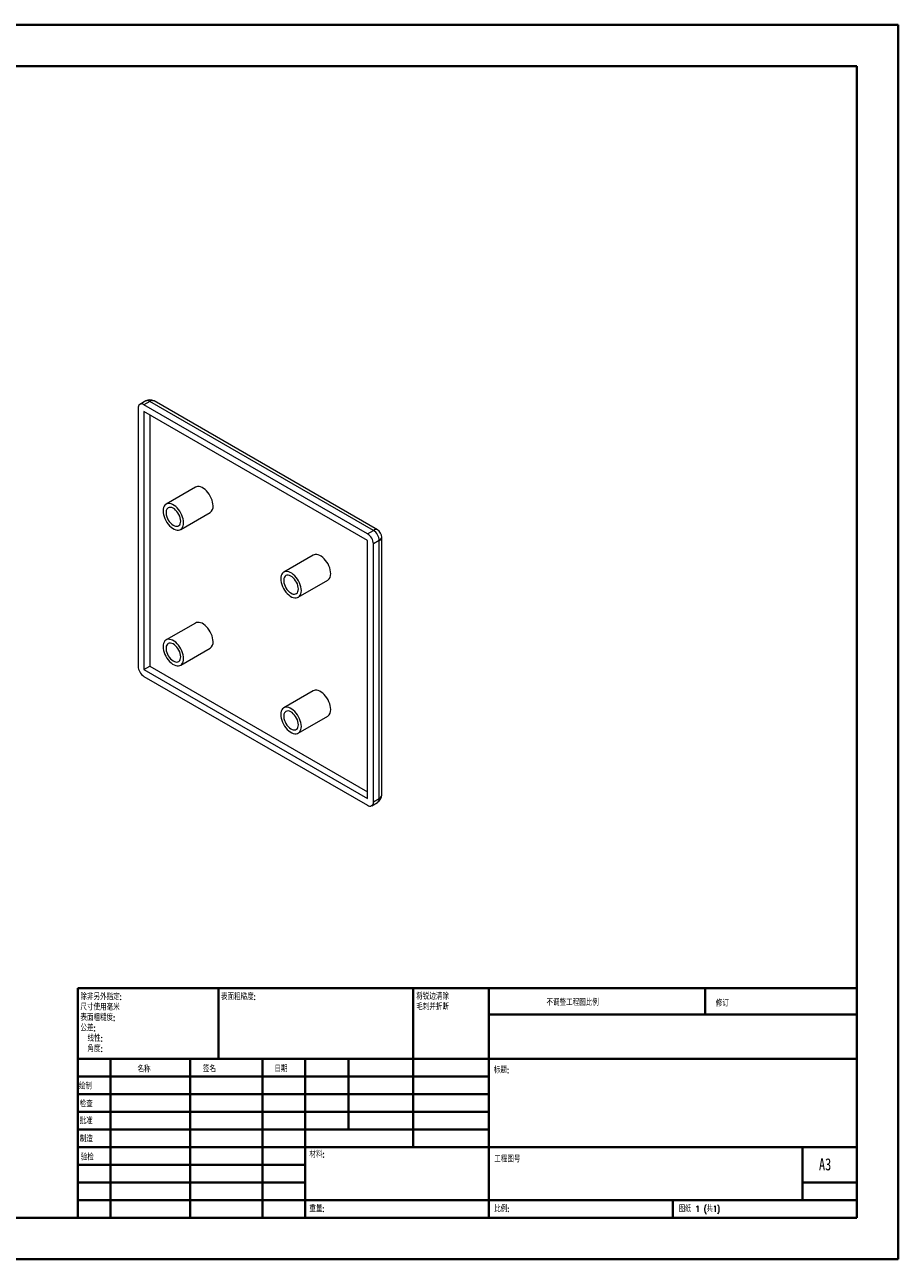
# Model space of a CAD drawing. Header units: millimetres. Extents: x 0 to 420, y 0 to 297.
# Tile 2 of 2: x 210 to 420, y 0 to 297. Entities that reach past the tile are written whole.
import ezdxf

# ---------------------------------------------------------------- set-up
doc = ezdxf.new("R2010")
doc.units = ezdxf.units.MM
doc.styles.add('SLDTEXTSTYLE0', font='TXT', dxfattribs={"width": 0.75, "bigfont": 'bigfont'})
doc.styles.add('SLDTEXTSTYLE1', font='TXT', dxfattribs={"width": 0.75})
doc.styles.add('SLDTEXTSTYLE2', font='TXT', dxfattribs={"width": 0.694444, "bigfont": 'bigfont'})

# ---------------------------------------------------------------- blocks, each defined once
blk = doc.blocks.new('SW_NOTE_0')
at = {"color": 0, "linetype": 'Continuous', "lineweight": 0, "char_height": 1.5, "attachment_point": 1, "style": 'SLDTEXTSTYLE0'}
for s, insert in [('\\M+18FAB锐边\\M+190B4\\M+18F9C', (0, 1.93)), ('\\M+196D1\\M+18E68\\M+19BF3\\M+190DC\\M+19266', (0, -0.57))]:
    blk.add_mtext(s, dxfattribs=dict(at, insert=insert))
blk = doc.blocks.new('SW_NOTE_1')
at = {"color": 0, "linetype": 'Continuous', "lineweight": 0, "char_height": 1.5, "attachment_point": 1, "style": 'SLDTEXTSTYLE0'}
for s, insert in [('\\M+18F9C\\M+194F1另\\M+18A4F\\M+18E77\\M+192E8:', (0, 1.93)), ('\\M+18EDA\\M+190A1\\M+18E67\\M+19770\\M+19F7C\\M+195C4', (0, -0.57)), ('\\M+1955C\\M+196CA\\M+19165糙\\M+19378:', (0, -3.07)), ('\\M+18CF6\\M+18DB7:', (0, -5.57)), ('线\\M+190AB:', (1.69, -8.07)), ('\\M+18A70\\M+19378:', (1.69, -10.57))]:
    blk.add_mtext(s, dxfattribs=dict(at, insert=insert))

msp = doc.modelspace()

# ---------------------------------------------------------------- linework, layer by layer
at = {"color": 7, "linetype": 'Continuous', "lineweight": 40}
for p, q in [((0.08, 297.21), (420.08, 297.21)), ((420.08, 0.21), (420.08, 297.21)), ((25.08, 287.21), (410.08, 287.21)), ((410.08, 287.21), (410.08, 10.21)), ((222.88, 65.46), (410.08, 65.46)), ((222.88, 65.46), (222.88, 10.21)), ((256.68, 48.46), (256.68, 65.46)), ((303.48, 65.46), (303.48, 27.21)), ((321.68, 65.46), (321.68, 10.21)), ((373.68, 59.09), (373.68, 65.46)), ((410.08, 59.09), (321.68, 59.09)), ((410.08, 48.46), (222.88, 48.46)), ((230.68, 48.46), (230.68, 10.21)), ((249.87, 48.46), (249.87, 10.21)), ((267.28, 48.46), (267.28, 10.21)), ((277.48, 10.21), (277.48, 48.46)), ((287.88, 31.46), (287.88, 48.46)), ((321.68, 44.21), (222.88, 44.21)), ((321.68, 39.96), (222.88, 39.96)), ((321.68, 35.71), (222.88, 35.71)), ((321.68, 31.46), (222.88, 31.46)), ((277.48, 27.21), (222.88, 27.21)), ((277.48, 27.21), (410.08, 27.21)), ((397.08, 14.46), (397.08, 27.21)), ((277.48, 22.96), (222.88, 22.96)), ((277.48, 18.71), (222.88, 18.71)), ((410.08, 18.71), (397.08, 18.71)), ((222.88, 14.46), (410.08, 14.46)), ((365.88, 10.21), (365.88, 14.46)), ((25.08, 10.21), (410.08, 10.21)), ((0.08, 0.21), (420.08, 0.21))]:
    msp.add_line(p, q, dxfattribs=at)
at = {"color": 7, "linetype": 'Continuous', "lineweight": 15}
for p, q in [((237.33, 204.96), (237.33, 142.9)), ((239.16, 206.69), (237.75, 205.87)), ((240.16, 206.59), (238.75, 205.77)), ((292.49, 174.75), (238.75, 205.77)), ((293.9, 175.57), (240.16, 206.59)), ((294.9, 175.67), (241.16, 206.69)), ((292.49, 173.12), (238.75, 204.14)), ((238.75, 204.14), (238.75, 142.08)), ((240.16, 203.32), (240.16, 142.9)), ((251.14, 185.94), (244.07, 181.86)), ((247.57, 175.8), (254.64, 179.88)), ((292.49, 174.75), (293.9, 175.57)), ((292.49, 111.06), (292.49, 173.12)), ((295.31, 173.12), (293.9, 172.3)), ((293.9, 110.24), (293.9, 172.3)), ((295.31, 111.06), (295.31, 173.12)), ((295.9, 111.88), (295.9, 173.93)), ((279.42, 169.61), (272.35, 165.53)), ((275.85, 159.47), (282.92, 163.55)), ((251.14, 153.28), (244.07, 149.2)), ((247.57, 143.14), (254.64, 147.22)), ((238.75, 142.08), (240.16, 142.9)), ((240.16, 142.9), (292.49, 112.69)), ((238.75, 142.08), (292.49, 111.06)), ((238.75, 140.45), (292.49, 109.43)), ((279.42, 136.95), (272.35, 132.87)), ((275.85, 126.81), (282.92, 130.89)), ((293.49, 109.33), (294.9, 110.14)), ((293.9, 110.24), (295.31, 111.06))]:
    msp.add_line(p, q, dxfattribs=at)
at = {"color": 7, "linetype": 'Continuous', "lineweight": 15, "flags": 128}
for points in [[(255.36, 181.48), (255.33, 181.92), (255.25, 182.39), (255.12, 182.86), (254.93, 183.34), (254.7, 183.81), (254.43, 184.26), (254.12, 184.67), (253.79, 185.05), (253.44, 185.38), (253.07, 185.65), (252.7, 185.87), (252.34, 186.02), (251.98, 186.09), (251.65, 186.1), (251.34, 186.04), (251.14, 185.94)], [(248.29, 177.4), (248.26, 177.84), (248.18, 178.31), (248.05, 178.78), (247.86, 179.26), (247.63, 179.73), (247.36, 180.17), (247.05, 180.59), (246.72, 180.97), (246.37, 181.3), (246, 181.57), (245.63, 181.79), (245.27, 181.93), (244.91, 182.01), (244.58, 182.02), (244.27, 181.95), (244, 181.82), (243.77, 181.62), (243.59, 181.36), (243.45, 181.04), (243.37, 180.67), (243.34, 180.26), (243.37, 179.82), (243.45, 179.35), (243.59, 178.88), (243.77, 178.4), (244, 177.93), (244.27, 177.49), (244.58, 177.07), (244.91, 176.69), (245.27, 176.36), (245.63, 176.09), (246, 175.87), (246.37, 175.73), (246.72, 175.65), (247.05, 175.64), (247.36, 175.7), (247.63, 175.84), (247.86, 176.04), (248.05, 176.3), (248.18, 176.62), (248.26, 176.99), (248.29, 177.4)], [(247.58, 177.81), (247.56, 178.19), (247.47, 178.59), (247.33, 179), (247.15, 179.4), (246.92, 179.79), (246.65, 180.14), (246.36, 180.46), (246.05, 180.72), (245.74, 180.91), (245.42, 181.05), (245.12, 181.11), (244.84, 181.1), (244.59, 181.01), (244.39, 180.86), (244.22, 180.63), (244.11, 180.36), (244.06, 180.03), (244.06, 179.66), (244.11, 179.27), (244.22, 178.86), (244.39, 178.46), (244.59, 178.06), (244.84, 177.69), (245.12, 177.35), (245.42, 177.07), (245.74, 176.84), (246.05, 176.67), (246.36, 176.57), (246.65, 176.55), (246.92, 176.6), (247.15, 176.72), (247.33, 176.91), (247.47, 177.16), (247.56, 177.46), (247.58, 177.81)], [(283.65, 165.15), (283.62, 165.6), (283.54, 166.06), (283.4, 166.54), (283.22, 167.01), (282.99, 167.48), (282.71, 167.93), (282.41, 168.34), (282.08, 168.72), (281.72, 169.05), (281.36, 169.33), (280.99, 169.54), (280.62, 169.69), (280.27, 169.77), (279.93, 169.77), (279.63, 169.71), (279.42, 169.61)], [(276.58, 161.07), (276.55, 161.51), (276.47, 161.98), (276.33, 162.45), (276.15, 162.93), (275.91, 163.4), (275.64, 163.85), (275.34, 164.26), (275, 164.64), (274.65, 164.97), (274.29, 165.24), (273.92, 165.46), (273.55, 165.61), (273.2, 165.68), (272.86, 165.69), (272.56, 165.63), (272.29, 165.49), (272.06, 165.29), (271.87, 165.03), (271.74, 164.71), (271.65, 164.34), (271.63, 163.93), (271.65, 163.49), (271.74, 163.02), (271.87, 162.55), (272.06, 162.07), (272.29, 161.6), (272.56, 161.16), (272.86, 160.74), (273.2, 160.36), (273.55, 160.03), (273.92, 159.76), (274.29, 159.54), (274.65, 159.4), (275, 159.32), (275.34, 159.31), (275.64, 159.38), (275.91, 159.51), (276.15, 159.71), (276.33, 159.97), (276.47, 160.29), (276.55, 160.66), (276.58, 161.07)], [(275.87, 161.48), (275.84, 161.86), (275.76, 162.26), (275.62, 162.67), (275.43, 163.08), (275.2, 163.46), (274.94, 163.82), (274.65, 164.13), (274.34, 164.39), (274.02, 164.59), (273.71, 164.72), (273.41, 164.78), (273.13, 164.77), (272.88, 164.68), (272.67, 164.53), (272.51, 164.31), (272.4, 164.03), (272.34, 163.7), (272.34, 163.33), (272.4, 162.94), (272.51, 162.54), (272.67, 162.13), (272.88, 161.73), (273.13, 161.36), (273.41, 161.03), (273.71, 160.74), (274.02, 160.51), (274.34, 160.34), (274.65, 160.24), (274.94, 160.22), (275.2, 160.27), (275.43, 160.39), (275.62, 160.58), (275.76, 160.83), (275.84, 161.13), (275.87, 161.48)], [(255.36, 148.82), (255.33, 149.26), (255.25, 149.73), (255.12, 150.2), (254.93, 150.68), (254.7, 151.15), (254.43, 151.59), (254.12, 152.01), (253.79, 152.39), (253.44, 152.72), (253.07, 152.99), (252.7, 153.21), (252.34, 153.35), (251.98, 153.43), (251.65, 153.44), (251.34, 153.38), (251.14, 153.28)], [(248.29, 144.74), (248.26, 145.18), (248.18, 145.65), (248.05, 146.12), (247.86, 146.6), (247.63, 147.06), (247.36, 147.51), (247.05, 147.93), (246.72, 148.31), (246.37, 148.64), (246, 148.91), (245.63, 149.12), (245.27, 149.27), (244.91, 149.35), (244.58, 149.36), (244.27, 149.29), (244, 149.16), (243.77, 148.96), (243.59, 148.7), (243.45, 148.38), (243.37, 148.01), (243.34, 147.6), (243.37, 147.15), (243.45, 146.69), (243.59, 146.22), (243.77, 145.74), (244, 145.27), (244.27, 144.82), (244.58, 144.41), (244.91, 144.03), (245.27, 143.7), (245.63, 143.42), (246, 143.21), (246.37, 143.06), (246.72, 142.99), (247.05, 142.98), (247.36, 143.04), (247.63, 143.18), (247.86, 143.38), (248.05, 143.64), (248.18, 143.96), (248.26, 144.33), (248.29, 144.74)], [(247.58, 145.15), (247.56, 145.53), (247.47, 145.93), (247.33, 146.34), (247.15, 146.74), (246.92, 147.13), (246.65, 147.48), (246.36, 147.79), (246.05, 148.05), (245.74, 148.25), (245.42, 148.39), (245.12, 148.45), (244.84, 148.43), (244.59, 148.35), (244.39, 148.19), (244.22, 147.97), (244.11, 147.69), (244.06, 147.37), (244.06, 147), (244.11, 146.61), (244.22, 146.2), (244.39, 145.79), (244.59, 145.4), (244.84, 145.03), (245.12, 144.69), (245.42, 144.4), (245.74, 144.17), (246.05, 144.01), (246.36, 143.91), (246.65, 143.89), (246.92, 143.94), (247.15, 144.06), (247.33, 144.24), (247.47, 144.5), (247.56, 144.8), (247.58, 145.15)], [(283.65, 132.49), (283.62, 132.94), (283.54, 133.4), (283.4, 133.87), (283.22, 134.35), (282.99, 134.82), (282.71, 135.27), (282.41, 135.68), (282.08, 136.06), (281.72, 136.39), (281.36, 136.67), (280.99, 136.88), (280.62, 137.03), (280.27, 137.1), (279.93, 137.11), (279.63, 137.05), (279.42, 136.95)], [(276.58, 128.41), (276.55, 128.85), (276.47, 129.32), (276.33, 129.79), (276.15, 130.27), (275.91, 130.74), (275.64, 131.18), (275.34, 131.6), (275, 131.98), (274.65, 132.31), (274.29, 132.58), (273.92, 132.8), (273.55, 132.94), (273.2, 133.02), (272.86, 133.03), (272.56, 132.97), (272.29, 132.83), (272.06, 132.63), (271.87, 132.37), (271.74, 132.05), (271.65, 131.68), (271.63, 131.27), (271.65, 130.83), (271.74, 130.36), (271.87, 129.89), (272.06, 129.41), (272.29, 128.94), (272.56, 128.5), (272.86, 128.08), (273.2, 127.7), (273.55, 127.37), (273.92, 127.1), (274.29, 126.88), (274.65, 126.74), (275, 126.66), (275.34, 126.65), (275.64, 126.71), (275.91, 126.85), (276.15, 127.05), (276.33, 127.31), (276.47, 127.63), (276.55, 128), (276.58, 128.41)], [(275.87, 128.82), (275.84, 129.2), (275.76, 129.6), (275.62, 130.01), (275.43, 130.41), (275.2, 130.8), (274.94, 131.15), (274.65, 131.47), (274.34, 131.73), (274.02, 131.92), (273.71, 132.06), (273.41, 132.12), (273.13, 132.11), (272.88, 132.02), (272.67, 131.87), (272.51, 131.65), (272.4, 131.37), (272.34, 131.04), (272.34, 130.67), (272.4, 130.28), (272.51, 129.87), (272.67, 129.47), (272.88, 129.07), (273.13, 128.7), (273.41, 128.36), (273.71, 128.08), (274.02, 127.85), (274.34, 127.68), (274.65, 127.58), (274.94, 127.56), (275.2, 127.61), (275.43, 127.73), (275.62, 127.92), (275.76, 128.17), (275.84, 128.47), (275.87, 128.82)]]:
    msp.add_lwpolyline(points, dxfattribs=at)
at = {"color": 7, "linetype": 'Continuous', "lineweight": 15}
for centre, radius, start, end in [((238.19, 205.1), 0.873, 50.7967, 189.214), ((240.16, 204.96), 2, 60.0027, 119.9973), ((253.64, 181.3), 1.73, 305.1318, 6.1804), ((292.24, 172.98), 3.07, 2.6055, 57.3945), ((293.9, 173.93), 2, 0, 60.0027), ((290.83, 172.16), 3.07, 2.6055, 57.3945), ((281.92, 164.97), 1.73, 305.1318, 6.1804), ((253.64, 148.63), 1.73, 305.1318, 6.1804), ((240.4, 143.04), 3.07, 182.6055, 237.3945), ((281.92, 132.31), 1.73, 305.1318, 6.1804), ((293.04, 110.1), 0.873, 230.7967, 9.214), ((293.9, 111.88), 2, 299.9973, 0)]:
    msp.add_arc(centre, radius, start, end, dxfattribs=at)
at = {"color": 8, "linetype": 'Continuous', "lineweight": 15}
for centre, radius, start, end in [((239.57, 205.77), 1.01, 54.3824, 114.3071), ((240.75, 205.77), 1.01, 65.6929, 125.6176), ((294.49, 174.75), 1.01, 65.6929, 125.6176), ((294.9, 174.03), 1.01, 294.3747, 354.3052), ((294.36, 110.94), 0.959, 304.0564, 7.2558), ((294.9, 111.98), 1.01, 294.3747, 354.3052)]:
    msp.add_arc(centre, radius, start, end, dxfattribs=at)

# ---------------------------------------------------------------- block references
at = {"color": 7, "linetype": 'Continuous', "lineweight": 0}
for name, p in [('SW_NOTE_1', (223.47, 62.2)), ('SW_NOTE_0', (304.19, 62.28))]:
    msp.add_blockref(name, p, dxfattribs=at)

# ---------------------------------------------------------------- texts
at = {"color": 7, "linetype": 'Continuous', "lineweight": 0, "attachment_point": 1}
for s, insert, char_height, style in [('\\M+1955C\\M+196CA\\M+19165糙\\M+19378:', (257.25, 64.13), 1.5, 'SLDTEXTSTYLE0'), ('\\M+19573调\\M+190AE\\M+18D48\\M+192F6图\\M+194E4\\M+197E1', (335.49, 62.75), 1.5, 'SLDTEXTSTYLE0'), ('\\M+18F43订', (376.21, 62.55), 1.5, 'SLDTEXTSTYLE0'), ('\\M+196BC\\M+18FCC', (237.2, 46.72), 1.5, 'SLDTEXTSTYLE0'), ('签\\M+196BC', (252.91, 46.78), 1.5, 'SLDTEXTSTYLE0'), ('\\M+193FA\\M+18AFA', (270.09, 46.79), 1.5, 'SLDTEXTSTYLE0'), ('标题:', (322.84, 46.49), 1.5, 'SLDTEXTSTYLE0'), ('绘\\M+190A7', (223.09, 42.64), 1.5, 'SLDTEXTSTYLE0'), ('检查', (223.29, 38.37), 1.5, 'SLDTEXTSTYLE0'), ('\\M+194E1\\M+18F79', (223.28, 34.28), 1.5, 'SLDTEXTSTYLE0'), ('\\M+190A7\\M+191A2', (223.33, 29.95), 1.5, 'SLDTEXTSTYLE0'), ('验检', (223.55, 25.56), 1.5, 'SLDTEXTSTYLE0'), ('\\M+18DDE\\M+197BF:', (278.52, 26.2), 1.5, 'SLDTEXTSTYLE0'), ('\\M+18D48\\M+192F6图\\M+18D86', (322.95, 25.08), 1.5, 'SLDTEXTSTYLE0'), ('A3', (401, 24.52), 2.91, 'SLDTEXTSTYLE1'), ('\\M+18F64\\M+197CA:', (278.5, 13.16), 1.4986, 'SLDTEXTSTYLE0'), ('\\M+194E4\\M+197E1:', (322.95, 13.11), 1.5, 'SLDTEXTSTYLE0'), ('图纸 1 (\\M+18BA41)', (367.36, 13.11), 1.5, 'SLDTEXTSTYLE2')]:
    msp.add_mtext(s, dxfattribs=dict(at, insert=insert, char_height=char_height, style=style))

doc.saveas('drawing.dxf')
